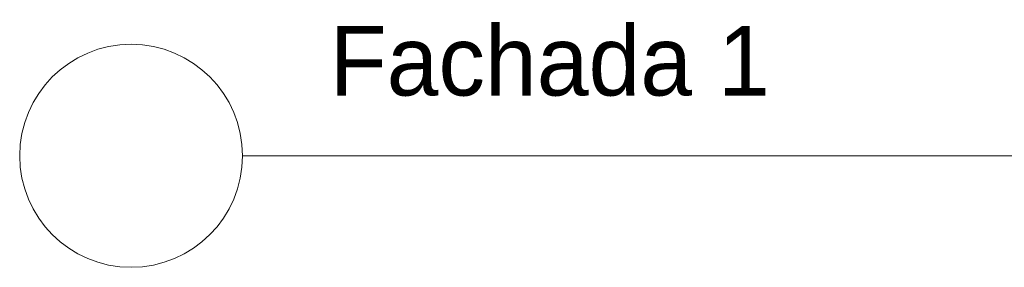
# Model space of a CAD drawing. Header units: millimetres. Extents: x 0 to 650, y -1 to 707.
# Tile 83 of 131: x 382 to 452, y 406 to 424. Entities that reach past the tile are written whole.
import ezdxf
from ezdxf.enums import TextEntityAlignment as Align

# ---------------------------------------------------------------- set-up
doc = ezdxf.new("R2010")
doc.units = ezdxf.units.MM
doc.header["$MEASUREMENT"] = 0
doc.styles.add('GENERATED_STYLE_3', font='txt')

# ---------------------------------------------------------------- blocks, each defined once
blk = doc.blocks.new('Título Desenho Linear 21[5]', base_point=(381.615, 501.999))
at = {"color": 7, "linetype": 'Continuous', "lineweight": 0}
blk.add_line((397.615, 413.999), (481.615, 413.999), dxfattribs=at)
for start, end in [(0, 180), (180, 0)]:
    blk.add_arc((389.615, 413.999), 8, start, end, dxfattribs=at)
at = {"color": 7, "lineweight": 0, "style": 'GENERATED_STYLE_3'}
blk.add_attdef('AC_DrawingNumber', text='', height=5, dxfattribs=at).set_placement((419.682, 420.824), align=Align.MIDDLE_CENTER)
blk.add_attdef('AC_DrawingName', text='', height=5, dxfattribs=at).set_placement((480.056, 423.274), align=Align.TOP_RIGHT)
blk.add_attdef('AC_DrawingScale', text='', height=5, dxfattribs=at).set_placement((473.731, 405.409), align=Align.BOTTOM_RIGHT)

msp = doc.modelspace()

# ---------------------------------------------------------------- block references
at = {"color": 7, "linetype": 'Continuous', "lineweight": 0}
ref = msp.add_blockref('Título Desenho Linear 21[5]', (381.615, 501.999), dxfattribs=at)
ref.add_attrib('AC_DrawingName', 'Elevação', dxfattribs={"color": 7, "lineweight": 0, "height": 5, "style": 'GENERATED_STYLE_3'}).set_placement((480.056, 423.274), align=Align.TOP_RIGHT)
ref.add_attrib('AC_DrawingNumber', 'Fachada 1', dxfattribs={"color": 7, "lineweight": 0, "height": 5, "style": 'GENERATED_STYLE_3'}).set_placement((419.682, 420.824), align=Align.MIDDLE_CENTER)

doc.saveas('drawing.dxf')
